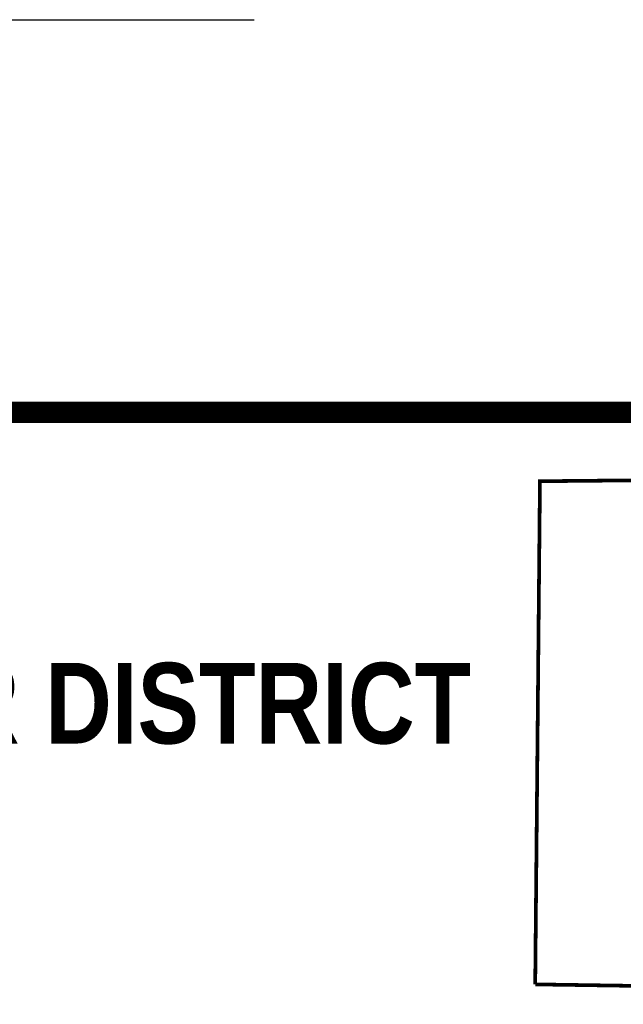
# Model space of a CAD drawing. Extents: x -404 to -170, y -388 to -86.
# Tile 3 of 195: x -249 to -219, y -350 to -300. Entities that reach past the tile are written whole.
import ezdxf
from ezdxf.enums import TextEntityAlignment as Align

# ---------------------------------------------------------------- set-up
doc = ezdxf.new("R2010")
doc.units = 0
doc.header["$LTSCALE"] = 8
doc.header["$MEASUREMENT"] = 0
for name, color, linetype in [('BELMONT-BORDER', 5, 'CONTINUOUS'), ('BORDER', 252, 'CONTINUOUS'), ('TEXT', 7, 'CONTINUOUS'), ('VCV_DIMENSIONS_NOTES', 7, 'CONTINUOUS')]:
    doc.layers.add(name, color=color, linetype=linetype)
doc.styles.add('TECHNICAL', font='techb___.ttf')

msp = doc.modelspace()

# ---------------------------------------------------------------- linework, layer by layer
at = {"layer": 'BELMONT-BORDER', "color": 7, "const_width": 0.18992}
for points in [[(-223.07273, -348.93186), (-222.83077, -323.21755), (-215.48176, -323.14724), (-215.4784, -323.42273), (-193.06729, -324.0527), (-193.06541, -323.66206), (-188.93111, -323.74378)], [(-223.07273, -348.93186), (-215.92071, -349.03941), (-215.92366, -349.13372), (-208.804, -349.33213), (-208.80903, -349.47299), (-196.11893, -349.85547)]]:
    msp.add_lwpolyline(points, dxfattribs=at)
at = {"layer": 'BORDER', "color": 7, "const_width": 1.09959}
msp.add_lwpolyline([(-390.01873, -319.69892), (-183.84595, -319.69892)], dxfattribs=at)
at = {"layer": 'VCV_DIMENSIONS_NOTES', "color": 0}
msp.add_line((-337.16395, -299.62881), (-237.43459, -299.62881), dxfattribs=at)

# ---------------------------------------------------------------- texts
at = {"layer": 'TEXT', "color": 7, "style": 'TECHNICAL'}
msp.add_text('BELMONT COUNTY WATER AND SEWER DISTRICT', height=4.1234557, dxfattribs=at).set_placement((-226.35244, -334.56082), align=Align.MIDDLE_RIGHT)

doc.saveas('drawing.dxf')
